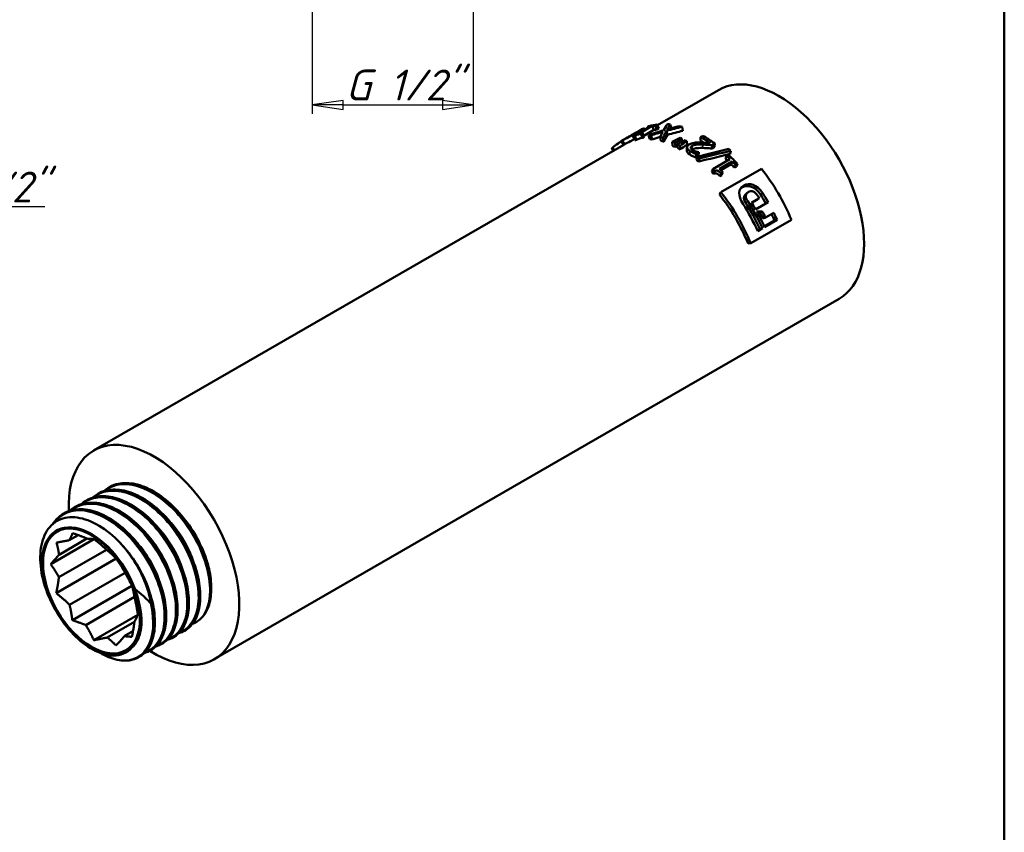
# Model space of a CAD drawing. Header units: millimetres. Extents: x -177 to 801, y -69 to 356.
# Tile 4 of 11: x 94 to 205, y 62 to 154. Entities that reach past the tile are written whole.
import ezdxf

# ---------------------------------------------------------------- set-up
doc = ezdxf.new("R2010")
doc.units = ezdxf.units.MM
for name, color, linetype, lineweight in [('Видимые тонкие (ГОСТ)', 7, 'Continuous', 35), ('Видимый контур (ГОСТ)', 7, 'Continuous', 50), ('Кромка (ГОСТ)', 7, 'Continuous', 50), ('Размер (ГОСТ)', 7, 'Continuous', 25)]:
    doc.layers.add(name, color=color, linetype=linetype, lineweight=lineweight)
doc.styles.add('Обычный текст (ГОСТ)', font='GOST Common Italic.ttf')
doc.dimstyles.new('Обычный (ГОСТ)', dxfattribs={"dimtxt": 3.5, "dimasz": 3.5, "dimexe": 1, "dimexo": 0, "dimgap": 0.5, "dimtad": 1, "dimrnd": 1e-08, "dimtxsty": 'Обычный текст (ГОСТ)', "dimblk": 'Filled-1', "dimcen": 0.09, "dimdle": 15, "dimclrd": 256, "dimclre": 256, "dimclrt": 256, "dimazin": 2, "dimtfac": 0.714286, "dimtdec": 3, "dimtmove": 0, "dimatfit": 3, "dimfxl": 1, "dimtolj": 1, "dimlwd": 25, "dimlwe": 25, "dimarcsym": 0})

# ---------------------------------------------------------------- blocks, each defined once
blk = doc.blocks.new('Рамки ГОСТ_ граница 297x210')
at = {"layer": 'Кромка (ГОСТ)'}
blk.add_line((205, 5), (205, 292), dxfattribs=at)
blk = doc.blocks.new('Filled-1')
at = {"color": 0}
for p, q in [((0, 0), (-1, 0.143)), ((-1, 0.143), (-1, -0.143)), ((-1, 0), (0, 0)), ((-1, -0.143), (0, 0))]:
    blk.add_line(p, q, dxfattribs=at)
at = {"color": 0, "flags": 128}
blk.add_lwpolyline([(-1, -0.143), (0, 0), (-1, 0.143), (-1, -0.143)], dxfattribs=at)
at = {"color": 0}
blk.add_solid([(-1, -0.143), (0, 0), (-1, 0.143), (-1, -0.143)], dxfattribs=at)
blk = doc.blocks.new('*D11')
at = {"layer": 'Defpoints', "color": 0, "linetype": 'Continuous', "transparency": 16777216}
for p in [(126.68, 162.91), (144.91, 163.64), (144.91, 144.6)]:
    blk.add_point(p, dxfattribs=at)
at = {"layer": 'Размер (ГОСТ)', "linetype": 'Continuous', "lineweight": 25, "transparency": 16777216}
for p, q in [((126.68, 162.91), (126.68, 143.6)), ((144.91, 163.64), (144.91, 143.6)), ((130.18, 144.6), (141.41, 144.6))]:
    blk.add_line(p, q, dxfattribs=at)
at = {"layer": 'Размер (ГОСТ)', "linetype": 'Continuous', "lineweight": 25, "transparency": 16777216, "xscale": 3.5, "yscale": 3.5, "zscale": 3.5, "rotation": 180}
blk.add_blockref('Filled-1', (126.68, 144.6), dxfattribs=at)
at = {"layer": 'Размер (ГОСТ)', "linetype": 'Continuous', "lineweight": 25, "transparency": 16777216, "xscale": 3.5, "yscale": 3.5, "zscale": 3.5}
blk.add_blockref('Filled-1', (144.91, 144.6), dxfattribs=at)
at = {"layer": 'Размер (ГОСТ)', "linetype": 'Continuous', "lineweight": 25, "transparency": 16777216, "insert": (128.35, 148.61), "char_height": 3.5, "attachment_point": 1, "style": 'Обычный текст (ГОСТ)'}
blk.add_mtext('\\A1; \\fGOST Common|b0|i1;\\H3.5000;G 1/2"', dxfattribs=at)
blk = doc.blocks.new('*D12')
at = {"layer": 'Defpoints', "color": 0, "linetype": 'Continuous', "transparency": 16777216}
for p in [(66.23, 118.5), (60.18, 110.8)]:
    blk.add_point(p, dxfattribs=at)
at = {"layer": 'Размер (ГОСТ)', "linetype": 'Continuous', "lineweight": 25, "transparency": 16777216}
for p, q in [((77.69, 133.06), (68.4, 121.25)), ((96.42, 133.06), (77.69, 133.06))]:
    blk.add_line(p, q, dxfattribs=at)
blk.add_arc((60.18, 110.8), 9.79, 33.3374, 57.6549, dxfattribs=at)
at = {"layer": 'Размер (ГОСТ)', "linetype": 'Continuous', "lineweight": 25, "transparency": 16777216, "xscale": 3.5, "yscale": 3.5, "zscale": 3.5, "rotation": 231.8017572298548}
blk.add_blockref('Filled-1', (66.23, 118.5), dxfattribs=at)
at = {"layer": 'Размер (ГОСТ)', "linetype": 'Continuous', "lineweight": 25, "transparency": 16777216, "insert": (81.53, 137.06), "char_height": 3.5, "attachment_point": 1, "style": 'Обычный текст (ГОСТ)'}
blk.add_mtext('\\A1; \\fGOST Common|b0|i1;\\H3.5000;G 1/2"', dxfattribs=at)

msp = doc.modelspace()

# ---------------------------------------------------------------- linework, layer by layer
at = {"layer": 'Видимые тонкие (ГОСТ)'}
for p, q in [((163.816, 141.739), (163.807, 141.755)), ((162.047, 140.162), (161.802, 140.598)), ((162.033, 140.731), (162.032, 140.733)), ((162.645, 141.06), (162.634, 141.078)), ((163.359, 141.469), (163.346, 141.492)), ((163.523, 141.361), (163.459, 141.488)), ((160.894, 139.5), (160.694, 139.787)), ((169.399, 138.986), (169.424, 139.379)), ((169.658, 139.56), (169.67, 139.961)), ((170.852, 139.73), (170.879, 140.121)), ((175.317, 135.251), (175.511, 135.48)), ((177.41, 134.455), (177.641, 134.632)), ((175.732, 133.522), (175.962, 133.699))]:
    msp.add_line(p, q, dxfattribs=at)
for points, knots in [([(103.271, 100.913), (103.511, 101.101), (103.774, 101.254), (104.056, 101.368), (105.378, 101.903), (107.127, 101.588), (108.835, 100.52), (110.533, 99.457), (112.172, 97.663), (113.319, 95.635), (114.47, 93.6), (115.112, 91.352), (115.083, 89.52), (115.064, 88.304), (114.756, 87.272), (114.205, 86.557)], [32.1196978, 32.1196978, 32.1196978, 32.1196978, 32.2856272, 32.2856272, 32.2856272, 33.0615171, 33.0615171, 33.0615171, 33.8327661, 33.8327661, 33.8327661, 34.606934, 34.606934, 34.606934, 35.1205654, 35.1205654, 35.1205654, 35.1205654]), ([(100.705, 99.426), (101.194, 99.806), (101.774, 100.045), (102.419, 100.12), (103.894, 100.291), (105.697, 99.605), (107.351, 98.257), (109.004, 96.91), (110.489, 94.918), (111.417, 92.831), (112.344, 90.745), (112.705, 88.588), (112.415, 86.956), (112.161, 85.531), (111.413, 84.523), (110.354, 84.128)], [19.5533272, 19.5533272, 19.5533272, 19.5533272, 19.8904811, 19.8904811, 19.8904811, 20.6609836, 20.6609836, 20.6609836, 21.4310532, 21.4310532, 21.4310532, 22.2007132, 22.2007132, 22.2007132, 22.8727303, 22.8727303, 22.8727303, 22.8727303]), ([(101.989, 100.169), (102.384, 100.477), (102.838, 100.692), (103.341, 100.801), (104.763, 101.109), (106.55, 100.561), (108.229, 99.314), (109.906, 98.07), (111.456, 96.143), (112.469, 94.069), (113.481, 91.998), (113.948, 89.804), (113.756, 88.093), (113.573, 86.466), (112.797, 85.294), (111.639, 84.867)], [25.8365125, 25.8365125, 25.8365125, 25.8365125, 26.1093224, 26.1093224, 26.1093224, 26.8815874, 26.8815874, 26.8815874, 27.6528399, 27.6528399, 27.6528399, 28.4231741, 28.4231741, 28.4231741, 29.1559156, 29.1559156, 29.1559156, 29.1559156]), ([(99.421, 98.685), (100.058, 99.175), (100.847, 99.428), (101.729, 99.404), (103.29, 99.36), (105.121, 98.449), (106.734, 96.931), (108.345, 95.413), (109.72, 93.306), (110.494, 91.198), (111.268, 89.092), (111.435, 87.009), (110.963, 85.53), (110.621, 84.461), (109.95, 83.717), (109.068, 83.389)], [13.2701419, 13.2701419, 13.2701419, 13.2701419, 13.7080481, 13.7080481, 13.7080481, 14.4828659, 14.4828659, 14.4828659, 15.2570598, 15.2570598, 15.2570598, 16.0306543, 16.0306543, 16.0306543, 16.589545, 16.589545, 16.589545, 16.589545]), ([(97.442, 97.237), (98.237, 98.308), (99.484, 98.811), (100.922, 98.624), (102.521, 98.416), (104.339, 97.359), (105.896, 95.748), (107.454, 94.137), (108.733, 91.991), (109.401, 89.903), (110.068, 87.815), (110.118, 85.808), (109.55, 84.435), (109.184, 83.551), (108.564, 82.938), (107.781, 82.649)], [6.8100636, 6.8100636, 6.8100636, 6.8100636, 7.5025439, 7.5025439, 7.5025439, 8.2722659, 8.2722659, 8.2722659, 9.04179, 9.04179, 9.04179, 9.8111219, 9.8111219, 9.8111219, 10.3067665, 10.3067665, 10.3067665, 10.3067665]), ([(109.993, 98.064), (110.978, 97.113), (111.866, 95.924), (112.526, 94.656), (112.994, 93.758), (113.344, 92.827), (113.563, 91.929)], [33.35344061, 33.35344061, 33.35344061, 33.35344061, 33.89898275, 33.89898275, 33.89898275, 34.28541595, 34.28541595, 34.28541595, 34.28541595]), ([(108.708, 97.321), (109.462, 96.597), (110.159, 95.735), (110.738, 94.801), (111.455, 93.644), (111.985, 92.385), (112.281, 91.186)], [27.07025531, 27.07025531, 27.07025531, 27.07025531, 27.48673586, 27.48673586, 27.48673586, 28.00223064, 28.00223064, 28.00223064, 28.00223064]), ([(106.142, 95.841), (106.454, 95.542), (106.756, 95.22), (107.044, 94.877), (108.312, 93.364), (109.282, 91.469), (109.717, 89.702)], [14.50388469, 14.50388469, 14.50388469, 14.50388469, 14.67622513, 14.67622513, 14.67622513, 15.43586003, 15.43586003, 15.43586003, 15.43586003]), ([(107.425, 96.58), (107.956, 96.072), (108.459, 95.495), (108.911, 94.87), (109.896, 93.507), (110.631, 91.929), (110.999, 90.444)], [20.78707, 20.78707, 20.78707, 20.78707, 21.08023663, 21.08023663, 21.08023663, 21.71904534, 21.71904534, 21.71904534, 21.71904534]), ([(104.861, 95.099), (104.889, 95.072), (104.917, 95.045), (104.944, 95.018), (106.378, 93.612), (107.57, 91.683), (108.192, 89.8), (108.285, 89.517), (108.366, 89.235), (108.433, 88.957)], [8.22127747, 8.22127747, 8.22127747, 8.22127747, 8.23661053, 8.23661053, 8.23661053, 9.03351438, 9.03351438, 9.03351438, 9.1533871, 9.1533871, 9.1533871, 9.1533871]), ([(106.651, 89.761), (107.407, 87.869), (107.607, 85.969), (107.209, 84.622), (106.992, 83.887), (106.598, 83.322), (106.077, 82.966)], [2.6515041, 2.6515041, 2.6515041, 2.6515041, 3.4501482, 3.4501482, 3.4501482, 3.8860828, 3.8860828, 3.8860828, 3.8860828]), ([(108.387, 88.183), (108.867, 86.126), (108.701, 84.254), (107.949, 83.085), (107.198, 81.917), (105.87, 81.465), (104.343, 81.862), (103.848, 81.99), (103.335, 82.207), (102.818, 82.501)], [2.8797307, 2.8797307, 2.8797307, 2.8797307, 3.6507621, 3.6507621, 3.6507621, 4.4215607, 4.4215607, 4.4215607, 4.6711181, 4.6711181, 4.6711181, 4.6711181])]:
    msp.add_open_spline(points, degree=3, knots=knots, dxfattribs=at)
msp.add_open_spline([(107.238, 86.389), (107.273, 85.388), (107.087, 84.519), (106.718, 83.863)], degree=3, dxfattribs=at)
at = {"layer": 'Видимый контур (ГОСТ)'}
for p, q in [((172.662, 146.294), (165.762, 142.31)), ((162.983, 141.049), (164.925, 142.17)), ((163.867, 141.794), (163.592, 141.635)), ((165.162, 142.221), (163.718, 141.387)), ((165.358, 141.768), (164.198, 141.098)), ((164.606, 142.082), (164.826, 142.209)), ((164.642, 142.007), (164.606, 142.082)), ((165.358, 141.768), (165.162, 142.221)), ((165.724, 142.402), (165.504, 142.275)), ((165.688, 141.82), (165.504, 142.275)), ((165.908, 141.947), (165.688, 141.82)), ((165.908, 141.947), (165.724, 142.402)), ((166.892, 141.221), (166.784, 141.673)), ((167.326, 141.965), (167.199, 142.403)), ((168.632, 141.679), (168.548, 142.124)), ((161.953, 140.688), (161.678, 140.53)), ((163.187, 140.597), (162.983, 141.049)), ((163.371, 140.638), (163.173, 141.09)), ((164.06, 141.441), (163.863, 141.327)), ((164.046, 140.872), (163.863, 141.327)), ((164.244, 140.986), (164.046, 140.872)), ((164.244, 140.986), (164.06, 141.441)), ((164.873, 140.731), (164.731, 141.187)), ((165.158, 140.705), (165.026, 141.16)), ((166.139, 140.527), (166.043, 140.975)), ((166.457, 140.44), (166.372, 140.886)), ((167.464, 139.985), (167.42, 140.415)), ((168.547, 140.437), (168.519, 140.783)), ((169.097, 140.087), (169.082, 140.504)), ((170.617, 140.971), (170.866, 141.116)), ((170.619, 140.562), (170.617, 140.971)), ((161.928, 140.097), (101.951, 105.469)), ((167.778, 139.843), (167.745, 140.268)), ((168.006, 139.733), (167.982, 140.154)), ((168.322, 139.57), (168.309, 139.985)), ((171.888, 139.668), (171.935, 140.046)), ((172.194, 139.844), (171.888, 139.668)), ((172.24, 140.222), (171.935, 140.046)), ((172.194, 139.844), (172.24, 140.222)), ((173.96, 139.06), (174.054, 139.4)), ((170.077, 138.681), (170.122, 139.06)), ((170.385, 138.859), (170.077, 138.681)), ((170.43, 139.238), (170.122, 139.06)), ((170.178, 138.369), (170.233, 138.741)), ((170.385, 138.859), (170.43, 139.238)), ((170.422, 138.18), (170.486, 138.545)), ((172.005, 137.338), (173.947, 138.46)), ((174.218, 138.191), (172.773, 137.357)), ((173.468, 138.485), (173.569, 138.817)), ((173.569, 138.817), (173.789, 138.944)), ((174.094, 137.88), (174.218, 138.191)), ((171.89, 137.018), (172.005, 137.338)), ((172.101, 136.81), (172.223, 137.123)), ((174.094, 137.88), (172.923, 137.204)), ((172.937, 134.711), (177.533, 137.364)), ((174.457, 137.503), (174.595, 137.8)), ((174.677, 137.63), (174.457, 137.503)), ((174.815, 137.927), (174.595, 137.8)), ((174.677, 137.63), (174.815, 137.927)), ((172.815, 136.555), (172.953, 136.852)), ((173.013, 136.669), (172.815, 136.555)), ((173.15, 136.966), (172.953, 136.852)), ((173.013, 136.669), (173.15, 136.966)), ((172.756, 134.464), (172.937, 134.711)), ((176.402, 133.539), (177.276, 134.043)), ((177.039, 133.876), (176.416, 133.517)), ((177.039, 133.876), (177.276, 134.043)), ((176.851, 132.783), (178.013, 133.454)), ((178.266, 133.594), (176.854, 132.779)), ((178.013, 133.454), (178.266, 133.594)), ((180.905, 131.604), (176.309, 128.951)), ((177.345, 132.432), (177.607, 132.554)), ((177.699, 131.747), (177.975, 131.844)), ((177.839, 130.853), (178.998, 131.522)), ((179.287, 131.591), (177.874, 130.776)), ((177.975, 131.844), (178.91, 132.384)), ((178.998, 131.522), (179.287, 131.591)), ((177.057, 130.401), (177.336, 130.563)), ((177.625, 130.632), (177.092, 130.324)), ((177.336, 130.563), (177.625, 130.632)), ((176.009, 128.908), (176.309, 128.951)), ((186.312, 122.652), (115.601, 81.827)), ((102.424, 100.569), (102.412, 100.562)), ((103.708, 101.31), (103.696, 101.303)), ((101.14, 99.827), (101.128, 99.82)), ((98.572, 98.345), (98.56, 98.338)), ((99.856, 99.086), (99.844, 99.079)), ((99.184, 95.304), (100.202, 95.892)), ((97.089, 92.611), (101.965, 95.426)), ((98.034, 93.677), (101.198, 95.504)), ((98.02, 91.127), (103.405, 94.236)), ((97.717, 89.318), (104.503, 93.236)), ((99.232, 87.98), (105.508, 91.603)), ((99.544, 86.253), (106.28, 90.142)), ((101.055, 85.707), (106.571, 88.892)), ((101.982, 83.986), (106.939, 86.848)), ((103.488, 84.291), (106.568, 86.069)), ((105.416, 84.435), (106.404, 85.005)), ((112.236, 85.057), (112.224, 85.05)), ((109.668, 83.574), (109.656, 83.567)), ((110.952, 84.316), (110.94, 84.309)), ((108.384, 82.833), (108.372, 82.826)), ((107.099, 82.091), (107.087, 82.084))]:
    msp.add_line(p, q, dxfattribs=at)
for centre, major_axis, start_param, end_param in [((179.487, 134.473), (6.825, -11.821), 0, 3.1415927), ((170.704, 129.402), (-7.075, 12.254), 6.1135743, 6.1532031), ((170.924, 129.529), (-7.075, 12.254), 6.044269, 6.1532031), ((170.704, 129.402), (-7.075, 12.254), 6.044269, 6.0848026), ((170.704, 129.402), (-6.825, 11.821), 6.044269, 6.0848026), ((170.924, 129.529), (-7.075, 12.254), 5.8792394, 5.9132587), ((170.924, 129.529), (7.075, -12.254), 2.5959601, 2.6279889), ((168.762, 128.281), (-7.075, 12.254), 6.0904122, 6.1135743), ((168.762, 128.281), (-6.825, 11.821), 6.0904122, 6.1135743), ((169.26, 128.568), (-7.075, 12.254), 6.044269, 6.0848026), ((168.769, 128.285), (-7.075, 12.254), 5.8812299, 5.9132587), ((168.769, 128.285), (-6.825, 11.821), 5.8812299, 5.9132587), ((168.769, 128.285), (-7.075, 12.254), 5.7397242, 5.7737435), ((168.769, 128.285), (-6.825, 11.821), 5.7397242, 5.7737435), ((168.673, 128.229), (-7.075, 12.254), 5.5906184, 5.623371), ((169.511, 128.713), (7.075, -12.254), 2.4555401, 2.4752641), ((169.511, 128.713), (7.075, -12.254), 2.3990826, 2.4188065), ((170.674, 129.385), (-7.075, 12.254), 5.3939219, 5.5035798), ((170.674, 129.385), (-6.825, 11.821), 5.4631241, 5.5035798), ((170.924, 129.529), (7.075, -12.254), 2.2242815, 2.3619871), ((168.673, 128.229), (-6.825, 11.821), 5.5906184, 5.623371), ((168.673, 128.229), (-7.075, 12.254), 5.5341609, 5.5669135), ((168.673, 128.229), (-6.825, 11.821), 5.5341609, 5.5669135), ((171.392, 129.799), (7.075, -12.254), 2.0869377, 2.1122712), ((168.673, 128.229), (-6.825, 11.821), 5.315569, 5.3412644), ((168.673, 128.229), (-7.075, 12.254), 5.315569, 5.3412644), ((169.16, 128.511), (7.075, -12.254), 2.2289862, 2.2306148), ((170.704, 129.402), (-6.825, 11.821), 5.1857466, 5.2073588), ((170.704, 129.402), (-7.075, 12.254), 5.1677299, 5.2073588), ((170.924, 129.529), (7.075, -12.254), 1.9568321, 2.0657661), ((170.704, 129.402), (-7.075, 12.254), 5.0984247, 5.1389583), ((168.762, 128.281), (-7.075, 12.254), 5.1445679, 5.1677299), ((169.26, 128.568), (7.075, -12.254), 1.9568321, 1.9973657), ((170.704, 129.402), (-6.825, 11.821), 5.0984247, 5.1389583), ((172.416, 130.39), (7.075, -12.254), 1.3431792, 1.8193697), ((168.762, 128.281), (-6.825, 11.821), 5.1445679, 5.1677299), ((167.82, 127.737), (-6.825, 11.821), 4.4847719, 4.9609623), ((167.82, 127.737), (-7.075, 12.254), 4.4847719, 4.9609623), ((170.577, 129.328), (-7.075, 12.254), 4.7642452, 4.7896913), ((171.116, 129.64), (-6.825, 11.821), 4.7017577, 4.7874315), ((171.116, 129.64), (7.075, -12.254), 1.5601651, 1.6458388), ((168.921, 128.373), (-7.075, 12.254), 4.5422903, 4.7887486), ((169.454, 128.68), (-6.825, 11.821), 4.5422903, 4.7896913), ((169.454, 128.68), (7.075, -12.254), 1.4006976, 1.6480987), ((169.704, 128.824), (-7.075, 12.254), 4.7017577, 4.7642452), ((169.704, 128.824), (-7.075, 12.254), 4.5422903, 4.6823208), ((170.181, 129.1), (-6.825, 11.821), 4.6047586, 4.6613524), ((170.181, 129.1), (7.075, -12.254), 1.463166, 1.5197597), ((171.116, 129.64), (-6.825, 11.821), 4.5422903, 4.6008), ((171.116, 129.64), (7.075, -12.254), 1.4006976, 1.463166), ((108.776, 93.648), (6.825, -11.821), 5.4488904, 10.2646483), ((101.705, 89.565), (-3.949, 6.84), 4.415601, 9.727137), ((102.224, 89.865), (4.585, -7.941), 1.3611833, 1.4199308), ((108.776, 93.648), (-4.585, 7.941), 3.8607889, 3.9195364)]:
    msp.add_ellipse(centre, major_axis=major_axis, ratio=0.5773503, start_param=start_param, end_param=end_param, dxfattribs=at)
for major_axis in [(-3.912, 6.776), (3.912, -6.776), (3.875, -6.712)]:
    msp.add_ellipse((101.705, 89.565), major_axis=major_axis, ratio=0.5773503, dxfattribs=at)
for points, knots in [([(163.821, 141.742), (163.765, 141.707), (163.69, 141.662), (163.596, 141.607), (163.502, 141.551), (163.379, 141.48), (163.228, 141.393)], [-2, -2, -2, -2, -1, -1, -1, 0, 0, 0, 0]), ([(163.346, 141.492), (163.443, 141.548), (163.529, 141.598), (163.605, 141.642), (163.681, 141.686), (163.748, 141.724), (163.807, 141.755)], [-2, -2, -2, -2, -1, -1, -1, 0, 0, 0, 0]), ([(164.046, 141.893), (164.224, 141.988), (164.268, 141.993), (164.171, 141.923), (164.074, 141.852), (163.837, 141.706), (163.459, 141.488)], [0, 0, 0, 0, 1, 1, 1, 2, 2, 2, 2]), ([(163.807, 141.755), (163.87, 141.788), (163.901, 141.802), (163.901, 141.798), (163.9, 141.794), (163.873, 141.775), (163.821, 141.742)], [-2, -2, -2, -2, -1, -1, -1, 0, 0, 0, 0]), ([(161.662, 140.467), (161.528, 140.387), (161.407, 140.311), (161.298, 140.241), (161.044, 140.076), (160.84, 139.929), (160.694, 139.787)], [0.5722216, 0.5722216, 0.5722216, 0.5722216, 1, 1, 1, 2, 2, 2, 2]), ([(163.459, 141.488), (163.07, 141.263), (162.74, 141.082), (162.472, 140.942), (162.204, 140.801), (161.978, 140.691), (161.802, 140.598)], [0, 0, 0, 0, 1, 1, 1, 2, 2, 2, 2]), ([(162.041, 140.736), (161.981, 140.704), (161.952, 140.688), (161.953, 140.688), (161.953, 140.689), (161.98, 140.703), (162.032, 140.733)], [-2, -2, -2, -2, -1, -1, -1, 0, 0, 0, 0]), ([(162.032, 140.733), (162.084, 140.763), (162.161, 140.806), (162.261, 140.864), (162.362, 140.922), (162.486, 140.993), (162.634, 141.078)], [-2, -2, -2, -2, -1, -1, -1, 0, 0, 0, 0]), ([(162.513, 140.987), (162.414, 140.933), (162.325, 140.886), (162.248, 140.845), (162.171, 140.803), (162.101, 140.768), (162.041, 140.736)], [-2, -2, -2, -2, -1, -1, -1, 0, 0, 0, 0]), ([(163.128, 140.728), (162.972, 140.642), (162.83, 140.566), (162.703, 140.499), (162.437, 140.36), (162.217, 140.252), (162.047, 140.162)], [0.5198572, 0.5198572, 0.5198572, 0.5198572, 1, 1, 1, 2, 2, 2, 2]), ([(163.228, 141.393), (163.087, 141.311), (162.956, 141.237), (162.836, 141.168), (162.716, 141.1), (162.609, 141.04), (162.513, 140.987)], [-2, -2, -2, -2, -1, -1, -1, 0, 0, 0, 0]), ([(162.634, 141.078), (162.782, 141.164), (162.915, 141.241), (163.032, 141.309), (163.15, 141.377), (163.255, 141.438), (163.346, 141.492)], [-2, -2, -2, -2, -1, -1, -1, 0, 0, 0, 0]), ([(163.863, 141.327), (163.732, 141.311), (163.616, 141.282), (163.514, 141.247), (163.411, 141.212), (163.298, 141.159), (163.173, 141.09)], [0, 0, 0, 0, 1, 1, 1, 2, 2, 2, 2]), ([(164.046, 140.872), (163.92, 140.856), (163.808, 140.828), (163.707, 140.794), (163.607, 140.759), (163.495, 140.707), (163.371, 140.638)], [0, 0, 0, 0, 1, 1, 1, 2, 2, 2, 2]), ([(169.424, 139.379), (169.215, 139.516), (169.105, 139.648), (169.094, 139.78), (169.083, 139.912), (169.168, 140.029), (169.35, 140.134)], [0, 0, 0, 0, 1, 1, 1, 2, 2, 2, 2]), ([(169.399, 138.986), (169.198, 139.119), (169.094, 139.246), (169.087, 139.376), (169.086, 139.382), (169.086, 139.389), (169.086, 139.395)], [0, 0, 0, 0, 1, 1, 1, 1.0484839, 1.0484839, 1.0484839, 1.0484839]), ([(169.35, 140.134), (169.435, 140.183), (169.523, 140.222), (169.615, 140.251), (169.706, 140.28), (169.801, 140.301), (169.897, 140.315)], [0, 0, 0, 0, 1, 1, 1, 2, 2, 2, 2]), ([(170.122, 139.06), (170.032, 139.088), (169.918, 139.132), (169.779, 139.192), (169.641, 139.252), (169.522, 139.314), (169.424, 139.379)], [0, 0, 0, 0, 1, 1, 1, 2, 2, 2, 2]), ([(169.67, 139.961), (169.609, 139.926), (169.566, 139.889), (169.54, 139.851), (169.514, 139.813), (169.504, 139.775), (169.509, 139.736)], [0, 0, 0, 0, 1, 1, 1, 2, 2, 2, 2]), ([(169.509, 139.736), (169.515, 139.697), (169.534, 139.659), (169.565, 139.621), (169.596, 139.583), (169.64, 139.546), (169.695, 139.509)], [0, 0, 0, 0, 1, 1, 1, 2, 2, 2, 2]), ([(170.852, 139.73), (170.508, 139.735), (170.251, 139.722), (170.083, 139.697), (169.915, 139.672), (169.773, 139.626), (169.658, 139.56)], [0, 0, 0, 0, 1, 1, 1, 2, 2, 2, 2]), ([(170.879, 140.121), (170.529, 140.13), (170.269, 140.12), (170.098, 140.096), (169.928, 140.073), (169.785, 140.027), (169.67, 139.961)], [0, 0, 0, 0, 1, 1, 1, 2, 2, 2, 2]), ([(169.695, 139.509), (169.748, 139.474), (169.808, 139.442), (169.875, 139.413), (169.942, 139.383), (170.01, 139.357), (170.079, 139.334)], [0, 0, 0, 0, 1, 1, 1, 2, 2, 2, 2]), ([(169.897, 140.315), (169.996, 140.33), (170.103, 140.339), (170.217, 140.342), (170.331, 140.346), (170.447, 140.347), (170.564, 140.345)], [0, 0, 0, 0, 1, 1, 1, 2, 2, 2, 2]), ([(170.079, 139.334), (170.137, 139.314), (170.197, 139.297), (170.26, 139.283), (170.322, 139.269), (170.373, 139.257), (170.413, 139.249)], [0, 0, 0, 0, 1, 1, 1, 2, 2, 2, 2]), ([(170.564, 140.345), (170.757, 140.343), (170.964, 140.335), (171.185, 140.319), (171.406, 140.304), (171.582, 140.289), (171.712, 140.277)], [0, 0, 0, 0, 1, 1, 1, 2, 2, 2, 2]), ([(171.888, 139.668), (171.704, 139.685), (171.528, 139.699), (171.36, 139.71), (171.192, 139.721), (171.023, 139.728), (170.852, 139.73)], [0, 0, 0, 0, 1, 1, 1, 2, 2, 2, 2]), ([(171.935, 140.046), (171.747, 140.066), (171.567, 140.082), (171.397, 140.095), (171.226, 140.108), (171.053, 140.117), (170.879, 140.121)], [0, 0, 0, 0, 1, 1, 1, 2, 2, 2, 2]), ([(170.077, 138.681), (169.989, 138.707), (169.878, 138.75), (169.744, 138.807), (169.609, 138.864), (169.494, 138.924), (169.399, 138.986)], [0, 0, 0, 0, 1, 1, 1, 2, 2, 2, 2]), ([(172.953, 136.852), (172.812, 137.003), (172.685, 137.098), (172.576, 137.143), (172.466, 137.188), (172.349, 137.181), (172.223, 137.123)], [0, 0, 0, 0, 1, 1, 1, 2, 2, 2, 2]), ([(172.815, 136.555), (172.679, 136.7), (172.557, 136.792), (172.45, 136.835), (172.342, 136.877), (172.226, 136.869), (172.101, 136.81)], [0, 0, 0, 0, 1, 1, 1, 2, 2, 2, 2]), ([(103.545, 101.202), (104.302, 101.692), (105.245, 101.875), (106.279, 101.711), (107.904, 101.454), (109.736, 100.343), (111.292, 98.688), (112.852, 97.028), (114.118, 94.841), (114.758, 92.731), (115.111, 91.565), (115.278, 90.427), (115.246, 89.417)], [32.1684266, 32.1684266, 32.1684266, 32.1684266, 32.6575629, 32.6575629, 32.6575629, 33.4264264, 33.4264264, 33.4264264, 34.1975573, 34.1975573, 34.1975573, 34.6237212, 34.6237212, 34.6237212, 34.6237212]), ([(115.26, 89.849), (115.22, 91.731), (114.511, 93.993), (113.312, 96.014), (112.113, 98.035), (110.437, 99.79), (108.724, 100.796), (107.012, 101.802), (105.282, 102.046), (103.99, 101.455), (103.894, 101.411), (103.8, 101.363), (103.709, 101.31)], [-40.8481589, -40.8481589, -40.8481589, -40.8481589, -40.0791154, -40.0791154, -40.0791154, -39.3103022, -39.3103022, -39.3103022, -38.5417134, -38.5417134, -38.5417134, -38.48451, -38.48451, -38.48451, -38.48451]), ([(103.868, 101.397), (104.403, 101.668), (105.021, 101.801), (106.318, 101.778), (107.013, 101.625), (108.422, 101.057), (109.154, 100.629), (110.555, 99.554), (111.242, 98.894), (112.484, 97.431), (113.055, 96.61), (113.957, 95.015), (114.319, 94.23), (114.598, 93.454)], [0, 0, 0, 0, 0.2885472, 0.2885472, 0.5745674, 0.5745674, 0.8669965, 0.8669965, 1.1606228, 1.1606228, 1.453481, 1.453481, 1.7119079, 1.7119079, 1.7119079, 1.7119079]), ([(100.973, 99.724), (102.05, 100.42), (103.514, 100.468), (105.053, 99.847), (106.753, 99.161), (108.525, 97.668), (109.904, 95.779), (111.282, 93.892), (112.252, 91.632), (112.565, 89.62), (112.892, 87.524), (112.5, 85.724), (111.521, 84.754), (111.308, 84.542), (111.067, 84.371), (110.804, 84.24)], [19.602056, 19.602056, 19.602056, 19.602056, 20.2974283, 20.2974283, 20.2974283, 21.0654957, 21.0654957, 21.0654957, 21.8331594, 21.8331594, 21.8331594, 22.6325695, 22.6325695, 22.6325695, 22.8066374, 22.8066374, 22.8066374, 22.8066374]), ([(110.949, 84.32), (111.754, 84.791), (112.327, 85.664), (112.564, 86.827), (112.895, 88.45), (112.568, 90.62), (111.659, 92.736), (110.75, 94.851), (109.27, 96.887), (107.607, 98.281), (105.945, 99.675), (104.12, 100.411), (102.615, 100.28), (102.077, 100.234), (101.582, 100.077), (101.144, 99.822)], [-29.059732, -29.059732, -29.059732, -29.059732, -28.5062614, -28.5062614, -28.5062614, -27.7347167, -27.7347167, -27.7347167, -26.9637396, -26.9637396, -26.9637396, -26.1933063, -26.1933063, -26.1933063, -25.9181394, -25.9181394, -25.9181394, -25.9181394]), ([(101.3, 99.914), (101.835, 100.185), (102.452, 100.318), (103.749, 100.296), (104.444, 100.142), (105.853, 99.574), (106.585, 99.146), (107.987, 98.071), (108.674, 97.411), (109.916, 95.948), (110.486, 95.128), (111.444, 93.434), (111.844, 92.539), (112.429, 90.787), (112.62, 89.908), (112.775, 88.274), (112.74, 87.498), (112.448, 86.144), (112.186, 85.55), (111.612, 84.811), (111.361, 84.578), (111.082, 84.395)], [0, 0, 0, 0, 0.2885472, 0.2885472, 0.5745674, 0.5745674, 0.8669965, 0.8669965, 1.1606228, 1.1606228, 1.453481, 1.453481, 1.7458163, 1.7458163, 2.0382542, 2.0382542, 2.3314306, 2.3314306, 2.6252849, 2.6252849, 2.799608, 2.799608, 2.799608, 2.799608]), ([(102.259, 100.463), (103.204, 101.072), (104.443, 101.194), (105.775, 100.788), (107.454, 100.276), (109.262, 98.931), (110.722, 97.128), (112.18, 95.326), (113.275, 93.087), (113.725, 91.026), (114.174, 88.968), (113.974, 87.11), (113.194, 85.965), (112.9, 85.532), (112.524, 85.203), (112.087, 84.984)], [25.8852413, 25.8852413, 25.8852413, 25.8852413, 26.4953046, 26.4953046, 26.4953046, 27.2644873, 27.2644873, 27.2644873, 28.0327695, 28.0327695, 28.0327695, 28.8002437, 28.8002437, 28.8002437, 29.0898227, 29.0898227, 29.0898227, 29.0898227]), ([(112.235, 85.059), (113.167, 85.605), (113.781, 86.698), (113.937, 88.141), (114.123, 89.868), (113.649, 92.076), (112.629, 94.16), (111.585, 96.294), (109.979, 98.271), (108.249, 99.524), (106.542, 100.761), (104.735, 101.278), (103.312, 100.925), (102.996, 100.847), (102.7, 100.726), (102.427, 100.566)], [-35.3429174, -35.3429174, -35.3429174, -35.3429174, -34.7019343, -34.7019343, -34.7019343, -33.9345714, -33.9345714, -33.9345714, -33.1488112, -33.1488112, -33.1488112, -32.3733483, -32.3733483, -32.3733483, -32.2013247, -32.2013247, -32.2013247, -32.2013247]), ([(102.584, 100.655), (103.119, 100.926), (103.736, 101.06), (105.034, 101.037), (105.729, 100.884), (107.138, 100.315), (107.869, 99.887), (109.271, 98.813), (109.958, 98.152), (111.2, 96.689), (111.77, 95.869), (112.729, 94.175), (113.128, 93.28), (113.713, 91.528), (113.904, 90.649), (114.06, 89.015), (114.025, 88.239), (113.732, 86.886), (113.47, 86.291), (112.896, 85.552), (112.645, 85.319), (112.366, 85.137)], [0, 0, 0, 0, 0.2885472, 0.2885472, 0.5745674, 0.5745674, 0.8669965, 0.8669965, 1.1606228, 1.1606228, 1.453481, 1.453481, 1.7458163, 1.7458163, 2.0382542, 2.0382542, 2.3314306, 2.3314306, 2.6252849, 2.6252849, 2.799608, 2.799608, 2.799608, 2.799608]), ([(99.689, 98.984), (99.757, 99.028), (99.826, 99.07), (99.897, 99.109), (101.144, 99.799), (102.856, 99.654), (104.579, 98.723), (106.3, 97.793), (108.013, 96.089), (109.263, 94.086), (110.512, 92.085), (111.285, 89.807), (111.386, 87.885), (111.486, 85.965), (110.914, 84.421), (109.84, 83.684), (109.738, 83.614), (109.632, 83.551), (109.522, 83.496)], [13.3188707, 13.3188707, 13.3188707, 13.3188707, 13.3628164, 13.3628164, 13.3628164, 14.1355687, 14.1355687, 14.1355687, 14.9077051, 14.9077051, 14.9077051, 15.6792497, 15.6792497, 15.6792497, 16.4502268, 16.4502268, 16.4502268, 16.5234521, 16.5234521, 16.5234521, 16.5234521]), ([(109.664, 83.581), (110.288, 83.943), (110.775, 84.542), (111.07, 85.339), (111.598, 86.769), (111.498, 88.82), (110.784, 90.928), (110.04, 93.124), (108.636, 95.355), (106.966, 96.962), (105.345, 98.52), (103.494, 99.472), (101.908, 99.549), (101.148, 99.586), (100.453, 99.421), (99.86, 99.079)], [-22.7765467, -22.7765467, -22.7765467, -22.7765467, -22.3484707, -22.3484707, -22.3484707, -21.580807, -21.580807, -21.580807, -20.7813969, -20.7813969, -20.7813969, -20.0062841, -20.0062841, -20.0062841, -19.6349541, -19.6349541, -19.6349541, -19.6349541]), ([(100.016, 99.173), (100.551, 99.444), (101.168, 99.577), (102.465, 99.554), (103.16, 99.401), (104.569, 98.833), (105.301, 98.404), (106.703, 97.33), (107.39, 96.669), (108.631, 95.206), (109.202, 94.386), (110.16, 92.692), (110.56, 91.797), (111.144, 90.046), (111.336, 89.167), (111.491, 87.532), (111.456, 86.756), (111.164, 85.403), (110.902, 84.808), (110.328, 84.069), (110.077, 83.836), (109.797, 83.654)], [0, 0, 0, 0, 0.2885472, 0.2885472, 0.5745674, 0.5745674, 0.8669965, 0.8669965, 1.1606228, 1.1606228, 1.453481, 1.453481, 1.7458163, 1.7458163, 2.0382542, 2.0382542, 2.3314306, 2.3314306, 2.6252849, 2.6252849, 2.799608, 2.799608, 2.799608, 2.799608]), ([(97.318, 97.136), (97.397, 97.258), (97.481, 97.375), (97.813, 97.784), (98.094, 98.04), (98.405, 98.242)], [2.55543173, 2.55543173, 2.55543173, 2.55543173, 2.62092596, 2.62092596, 2.79963486, 2.79963486, 2.79963486, 2.79963486]), ([(98.406, 98.24), (98.623, 98.383), (98.856, 98.501), (99.103, 98.59), (100.449, 99.074), (102.205, 98.715), (103.91, 97.618), (105.614, 96.521), (107.249, 94.699), (108.386, 92.654), (109.523, 90.609), (110.15, 88.364), (110.112, 86.534), (110.074, 84.72), (109.381, 83.336), (108.238, 82.753)], [7.0356854, 7.0356854, 7.0356854, 7.0356854, 7.1767305, 7.1767305, 7.1767305, 7.9444791, 7.9444791, 7.9444791, 8.7120321, 8.7120321, 8.7120321, 9.479395, 9.479395, 9.479395, 10.2402668, 10.2402668, 10.2402668, 10.2402668]), ([(108.38, 82.84), (108.882, 83.129), (109.296, 83.571), (109.591, 84.15), (110.248, 85.443), (110.298, 87.407), (109.712, 89.501), (109.128, 91.592), (107.915, 93.788), (106.389, 95.488), (104.849, 97.203), (103.006, 98.391), (101.353, 98.717), (100.313, 98.922), (99.355, 98.784), (98.575, 98.338)], [-16.4933614, -16.4933614, -16.4933614, -16.4933614, -16.1494792, -16.1494792, -16.1494792, -15.3811969, -15.3811969, -15.3811969, -14.6137227, -14.6137227, -14.6137227, -13.8392353, -13.8392353, -13.8392353, -13.3517688, -13.3517688, -13.3517688, -13.3517688]), ([(98.732, 98.431), (99.266, 98.702), (99.884, 98.836), (101.181, 98.813), (101.876, 98.66), (103.285, 98.091), (104.017, 97.663), (105.418, 96.588), (106.105, 95.928), (107.347, 94.465), (107.918, 93.645), (108.876, 91.951), (109.276, 91.056), (109.86, 89.304), (110.052, 88.425), (110.207, 86.791), (110.172, 86.015), (109.88, 84.661), (109.618, 84.067), (109.044, 83.328), (108.793, 83.095), (108.513, 82.912)], [0, 0, 0, 0, 0.2885472, 0.2885472, 0.5745674, 0.5745674, 0.8669965, 0.8669965, 1.1606228, 1.1606228, 1.453481, 1.453481, 1.7458163, 1.7458163, 2.0382542, 2.0382542, 2.3314306, 2.3314306, 2.6252849, 2.6252849, 2.799608, 2.799608, 2.799608, 2.799608]), ([(106.467, 83.413), (106.232, 83.069), (105.942, 82.797), (105.266, 82.404), (104.882, 82.287), (103.833, 82.202), (103.134, 82.339), (101.675, 82.979), (100.927, 83.479), (99.483, 84.785), (98.802, 85.581), (97.598, 87.374), (97.089, 88.355), (96.318, 90.377), (96.066, 91.399), (95.859, 93.351), (95.911, 94.261), (96.319, 95.848), (96.675, 96.506), (97.654, 97.48), (98.27, 97.782), (99.69, 97.983), (100.481, 97.875), (102.14, 97.258), (102.992, 96.749), (103.815, 96.073)], [-3.7685358, -3.7685358, -3.7685358, -3.7685358, -3.5601468, -3.5601468, -3.3499782, -3.3499782, -3.0326344, -3.0326344, -2.7113649, -2.7113649, -2.3861707, -2.3861707, -2.0570528, -2.0570528, -1.7240122, -1.7240122, -1.3870497, -1.3870497, -1.0461663, -1.0461663, -0.7013629, -0.7013629, -0.3526405, -0.3526405, 0, 0, 0, 0]), ([(103.815, 96.073), (104.531, 95.486), (105.211, 94.77), (106.453, 93.142), (107.004, 92.234), (107.446, 91.289)], [-0.62215076, -0.62215076, -0.62215076, -0.62215076, -0.31533638, -0.31533638, 0, 0, 0, 0]), ([(104.523, 95.44), (105.201, 94.781), (105.844, 94.012), (106.954, 92.389), (107.437, 91.518), (108.201, 89.771), (108.491, 88.874), (108.847, 87.165), (108.917, 86.331), (108.829, 84.83), (108.67, 84.144), (108.127, 82.978), (107.723, 82.493), (107.229, 82.171)], [0, 0, 0, 0, 0.2980408, 0.2980408, 0.5903766, 0.5903766, 0.8826914, 0.8826914, 1.175461, 1.175461, 1.4691496, 1.4691496, 1.7770534, 1.7770534, 1.7770534, 1.7770534]), ([(114.598, 93.454), (114.73, 93.088), (114.88, 92.611), (115.178, 91.292), (115.264, 90.545), (115.26, 89.849)], [0.03742928, 0.03742928, 0.03742928, 0.03742928, 0.12491793, 0.12491793, 0.24689262, 0.24689262, 0.24689262, 0.24689262]), ([(107.663, 90.802), (108.62, 88.7), (109.012, 86.513), (108.745, 84.844), (108.529, 83.494), (107.884, 82.495), (106.952, 82.014)], [2.5658075, 2.5658075, 2.5658075, 2.5658075, 3.334851, 3.334851, 3.334851, 3.9570815, 3.9570815, 3.9570815, 3.9570815]), ([(107.097, 82.096), (107.423, 82.282), (107.712, 82.533), (107.953, 82.846), (108.79, 83.93), (109.052, 85.75), (108.655, 87.802), (108.436, 88.935), (108.021, 90.134), (107.446, 91.289)], [-10.2101761, -10.2101761, -10.2101761, -10.2101761, -9.98754, -9.98754, -9.98754, -9.2164091, -9.2164091, -9.2164091, -8.7902453, -8.7902453, -8.7902453, -8.7902453]), ([(107.663, 90.802), (107.938, 90.151), (108.123, 89.575), (108.346, 88.703), (108.395, 88.404), (108.406, 88.245), (108.407, 88.215), (108.404, 88.191), (108.403, 88.187), (108.401, 88.182), (108.4, 88.181), (108.399, 88.179), (108.398, 88.178), (108.397, 88.178), (108.396, 88.178), (108.395, 88.178), (108.394, 88.178), (108.393, 88.178), (108.392, 88.179), (108.39, 88.18), (108.388, 88.181), (108.387, 88.183)], [-0.088933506, -0.088933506, -0.088933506, -0.088933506, -0.045690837, -0.045690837, -0.00901689, -0.00901689, -0.003273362, -0.003273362, -0.001929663, -0.001929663, -0.001438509, -0.001438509, -0.001184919, -0.001184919, -0.000995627, -0.000995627, -0.00079616, -0.00079616, -0.000507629, -0.000507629, 0, 0, 0, 0]), ([(106.651, 89.761), (106.651, 89.761), (106.65, 89.762), (106.648, 89.763), (106.647, 89.764), (106.645, 89.764), (106.644, 89.764), (106.643, 89.764), (106.642, 89.763), (106.641, 89.763), (106.64, 89.762), (106.639, 89.76), (106.638, 89.758), (106.637, 89.753), (106.637, 89.75), (106.637, 89.745)], [-0.435194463, -0.435194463, -0.435194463, -0.435194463, -0.432329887, -0.432329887, -0.429778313, -0.429778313, -0.427992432, -0.427992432, -0.426197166, -0.426197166, -0.423746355, -0.423746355, -0.419533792, -0.419533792, -0.411209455, -0.411209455, -0.411209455, -0.411209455]), ([(107.238, 86.389), (107.237, 87.044), (107.154, 87.737), (106.881, 88.963), (106.749, 89.402), (106.637, 89.745)], [0, 0, 0, 0, 0.24031068, 0.24031068, 0.40800893, 0.40800893, 0.40800893, 0.40800893]), ([(108.387, 88.183), (108.119, 88.475), (107.836, 88.757), (107.255, 89.285), (106.959, 89.531), (106.651, 89.761)], [-0.2358611, -0.2358611, -0.2358611, -0.2358611, -0.1152134, -0.1152134, 0, 0, 0, 0]), ([(115.246, 89.417), (115.205, 88.744), (115.076, 88.131), (114.639, 87.064), (114.377, 86.734), (114.205, 86.557)], [0.02406407, 0.02406407, 0.02406407, 0.02406407, 0.28081313, 0.28081313, 0.54390354, 0.54390354, 0.54390354, 0.54390354]), ([(106.651, 83.714), (106.762, 83.929), (106.893, 84.217), (107.16, 85.133), (107.24, 85.734), (107.238, 86.389)], [0.02679162, 0.02679162, 0.02679162, 0.02679162, 0.12075706, 0.12075706, 0.25549339, 0.25549339, 0.25549339, 0.25549339]), ([(106.954, 82.012), (106.465, 81.765), (105.896, 81.654), (104.693, 81.717), (104.046, 81.89), (103.192, 82.283), (102.985, 82.39), (102.778, 82.51)], [0, 0, 0, 0, 0.28579314, 0.28579314, 0.57012077, 0.57012077, 0.65983371, 0.65983371, 0.65983371, 0.65983371])]:
    msp.add_open_spline(points, degree=3, knots=knots, dxfattribs=at)
for points in [[(163.867, 141.794), (163.931, 141.831), (163.991, 141.864), (164.046, 141.893)], [(164.221, 141.969), (164.249, 141.916), (164.277, 141.864), (164.305, 141.812)], [(164.731, 141.187), (165.298, 141.377), (165.868, 141.556), (166.441, 141.725)], [(166.378, 141.572), (165.926, 141.441), (165.475, 141.304), (165.026, 141.16)], [(166.043, 140.975), (166.153, 141.18), (166.265, 141.379), (166.378, 141.572)], [(166.784, 141.673), (166.644, 141.42), (166.507, 141.158), (166.372, 140.886)], [(166.441, 141.725), (166.586, 141.971), (166.734, 142.206), (166.886, 142.431)], [(168.548, 142.124), (167.958, 141.984), (167.37, 141.834), (166.784, 141.673)], [(167.199, 142.403), (167.081, 142.218), (166.965, 142.027), (166.85, 141.83)], [(166.85, 141.83), (167.311, 141.963), (167.774, 142.089), (168.238, 142.209)], [(168.632, 141.679), (168.05, 141.537), (167.47, 141.384), (166.892, 141.221)], [(161.802, 140.598), (161.692, 140.539), (161.638, 140.507), (161.64, 140.505)], [(161.893, 140.076), (161.808, 140.219), (161.724, 140.362), (161.64, 140.505)], [(166.049, 140.986), (165.751, 140.895), (165.454, 140.802), (165.158, 140.705)], [(166.892, 141.221), (166.745, 140.971), (166.6, 140.71), (166.457, 140.44)], [(167.42, 140.415), (167.721, 140.567), (168.022, 140.719), (168.323, 140.871)], [(168.519, 140.783), (168.261, 140.611), (168.003, 140.44), (167.745, 140.268)], [(167.982, 140.154), (168.283, 140.305), (168.584, 140.455), (168.885, 140.605)], [(169.082, 140.504), (168.825, 140.331), (168.567, 140.158), (168.309, 139.985)], [(160.694, 139.787), (160.602, 139.697), (160.565, 139.64), (160.581, 139.618)], [(160.735, 139.408), (160.684, 139.478), (160.632, 139.548), (160.581, 139.618)], [(162.047, 140.162), (161.993, 140.133), (161.953, 140.111), (161.928, 140.097)], [(167.992, 139.984), (167.92, 139.937), (167.849, 139.89), (167.778, 139.843)], [(169.097, 140.087), (168.839, 139.915), (168.58, 139.742), (168.322, 139.57)], [(169.086, 139.395), (169.089, 139.532), (169.091, 139.67), (169.093, 139.807)], [(169.658, 139.56), (169.652, 139.556), (169.646, 139.553), (169.64, 139.549)], [(170.233, 138.741), (171.427, 139.046), (172.619, 139.337), (173.809, 139.616)], [(174.054, 139.4), (172.868, 139.127), (171.678, 138.842), (170.486, 138.545)], [(173.96, 139.06), (172.783, 138.779), (171.604, 138.486), (170.422, 138.18)], [(175.436, 133.38), (174.825, 134.339), (174.872, 135.111), (175.511, 135.48)], [(175.317, 135.251), (175.252, 135.214), (175.194, 135.173), (175.141, 135.128)], [(177.41, 134.455), (176.816, 135.388), (175.95, 135.617), (175.317, 135.251)], [(175.511, 135.48), (176.144, 135.846), (177.025, 135.598), (177.641, 134.632)], [(177.084, 134.347), (176.8, 134.792), (176.398, 134.961), (176.038, 134.753)], [(175.732, 133.522), (175.494, 133.894), (175.475, 134.242), (175.704, 134.46)], [(176.038, 134.753), (175.687, 134.55), (175.678, 134.144), (175.962, 133.699)], [(175.704, 134.46), (175.776, 134.529), (175.848, 134.597), (175.921, 134.666)], [(176.988, 132.539), (177.195, 132.544), (177.402, 132.549), (177.607, 132.554)], [(177.345, 132.432), (177.248, 132.428), (177.151, 132.424), (177.053, 132.421)], [(101.815, 100.125), (101.954, 100.251), (102.102, 100.365), (102.257, 100.467)], [(103.099, 100.866), (103.239, 100.993), (103.386, 101.107), (103.541, 101.208)], [(100.531, 99.383), (100.67, 99.51), (100.818, 99.624), (100.973, 99.725)], [(99.247, 98.642), (99.386, 98.768), (99.534, 98.883), (99.689, 98.984)], [(114.205, 86.557), (113.892, 86.236), (113.526, 85.994), (113.117, 85.836)], [(112.09, 84.978), (111.917, 84.89), (111.733, 84.819), (111.541, 84.766)], [(106.651, 83.714), (106.594, 83.609), (106.533, 83.508), (106.467, 83.413)], [(110.806, 84.236), (110.633, 84.148), (110.449, 84.078), (110.257, 84.025)], [(108.238, 82.753), (108.064, 82.665), (107.88, 82.594), (107.687, 82.541)], [(109.522, 83.495), (109.348, 83.407), (109.165, 83.336), (108.973, 83.283)]]:
    msp.add_open_spline(points, degree=3, dxfattribs=at)
for points, weights in [([(99.184, 95.304), (99.414, 95.711), (99.566, 96.105)], [1.12389922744, 1.10324143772, 1.05954368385]), ([(99.566, 96.105), (100.504, 95.806), (101.247, 95.483)], [1.0594608, 1.10286682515, 1.12302263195]), ([(97.747, 95.032), (98.55, 95.202), (99.184, 95.304)], [1.06074147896, 1.10298673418, 1.12419947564]), ([(98.034, 93.677), (97.944, 94.345), (97.747, 95.032)], [1.12127921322, 1.10148004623, 1.06048679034]), ([(101.247, 95.483), (101.665, 95.474), (102.043, 95.414)], [1.12350279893, 1.10305157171, 1.06366733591]), ([(102.043, 95.414), (102.795, 94.821), (103.395, 94.243)], [1.06370090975, 1.10306213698, 1.12367272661]), ([(97.089, 92.611), (97.63, 93.197), (98.034, 93.677)], [1.0596213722, 1.10056273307, 1.12169325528]), ([(103.395, 94.243), (103.969, 93.801), (104.499, 93.243)], [1.12298728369, 1.1032774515, 1.05939884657]), ([(98.02, 91.127), (97.622, 91.854), (97.089, 92.611)], [1.1208093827, 1.10009942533, 1.05954368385]), ([(104.499, 93.243), (105.089, 92.401), (105.515, 91.591)], [1.0594608, 1.10420370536, 1.12424215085]), ([(105.515, 91.591), (105.93, 90.901), (106.308, 90.082)], [1.12522801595, 1.10311415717, 1.06194577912]), ([(97.717, 89.318), (97.929, 90.304), (98.02, 91.127)], [1.05561947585, 1.09996221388, 1.12038288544]), ([(99.232, 87.98), (98.568, 88.642), (97.717, 89.318)], [1.11844728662, 1.09879880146, 1.05549592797]), ([(106.308, 90.082), (106.494, 89.435), (106.584, 88.806)], [1.06151757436, 1.10023428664, 1.12014329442]), ([(106.584, 88.806), (106.808, 87.925), (106.954, 86.885)], [1.11962194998, 1.10068047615, 1.05924768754]), ([(99.544, 86.253), (99.418, 87.183), (99.232, 87.98)], [1.05963044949, 1.09829227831, 1.11933014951]), ([(101.055, 85.707), (100.378, 85.988), (99.544, 86.253)], [1.11894209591, 1.09830897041, 1.05954368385]), ([(106.57, 86.086), (106.477, 85.303), (106.277, 84.368)], [1.1232671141, 1.1006173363, 1.05697133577]), ([(106.954, 86.885), (106.801, 86.492), (106.57, 86.086)], [1.0594608, 1.10240626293, 1.12259228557]), ([(101.982, 83.986), (101.546, 84.926), (101.055, 85.707)], [1.05361010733, 1.09814950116, 1.11824315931]), ([(103.488, 84.291), (102.828, 84.176), (101.982, 83.986)], [1.11945001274, 1.09805721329, 1.05379369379]), ([(104.477, 83.391), (103.999, 83.889), (103.488, 84.291)], [1.0594608, 1.09929199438, 1.11954494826]), ([(105.416, 84.435), (105.014, 83.965), (104.477, 83.391)], [1.11702623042, 1.09804961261, 1.05923032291]), ([(106.277, 84.368), (105.87, 84.43), (105.416, 84.435)], [1.05647117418, 1.09732517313, 1.11705369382])]:
    msp.add_rational_spline(points, weights, degree=2, dxfattribs=at)

# ---------------------------------------------------------------- block references
msp.add_blockref('Рамки ГОСТ_ граница 297x210', (0, 0))

# ---------------------------------------------------------------- dimensions: what is measured, and where the dimension line sits
at = {"layer": 'Размер (ГОСТ)', "linetype": 'Continuous', "lineweight": 25}
dim = msp.add_linear_dim(base=(144.91, 144.603), p1=(126.679, 162.915), p2=(144.91, 163.644), angle=180, text=' \\fGOST Common|b0|i1;\\H3.5000;G 1/2"', dimstyle='Обычный (ГОСТ)', override={"dimgap": 0.5, "dimdec": 2, "dimtol": 0, "dimlim": 0, "dimtp": 0, "dimtm": 0, "dimtdec": 3, "dimtofl": 0, "dimatfit": 1}, dxfattribs=at)
dim.commit()
dim.dimension.update_dxf_attribs({"geometry": '*D11', "text_midpoint": (135.794, 144.603), "dimtype": 160})
dim = msp.add_radius_dim(center=(60.18, 110.802), mpoint=(66.234, 118.495), text=' \\fGOST Common|b0|i1;\\H3.5000;G 1/2"', dimstyle='Обычный (ГОСТ)', override={"dimgap": 0.5, "dimtih": 1, "dimtoh": 1, "dimdec": 2, "dimlfac": 1, "dimcen": 0, "dimtol": 0, "dimlim": 0, "dimtp": 0, "dimtm": 0, "dimtdec": 3, "dimtofl": 0}, dxfattribs=at)
dim.commit()
dim.dimension.update_dxf_attribs({"geometry": '*D12', "text_midpoint": (88.972, 133.055), "dimtype": 164})

doc.saveas('drawing.dxf')
